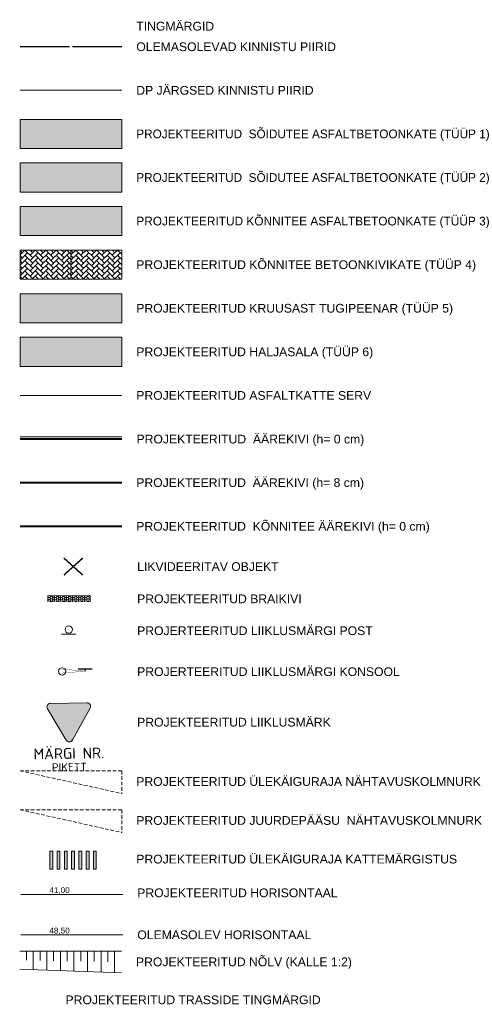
# Model space of a CAD drawing. Header units: metres. Extents: x 561538 to 562530, y 6580867 to 6581188.
# Tile 78 of 78: x 562467 to 562530, y 6581006 to 6581142. Entities that reach past the tile are written whole.
import ezdxf
from ezdxf.enums import TextEntityAlignment as Align

# ---------------------------------------------------------------- set-up
doc = ezdxf.new("R2010")
doc.units = ezdxf.units.M
for name, pattern in [('AUDIT_E_140115124448-0', [0]), ('DASHED', [0.75, 0.5, -0.25]), ('DOT2', [3.175, 0, -3.175]), ('KATASTRIPIIR', [0.02, 0.01, 0.01])]:
    doc.linetypes.add(name, pattern=pattern)
for name, color, linetype, lineweight in [('-tingm', 7, 'Continuous', 9), ('DP_krunt', 7, 'Continuous', 0), ('K-T_nolv', 104, 'Continuous', 9), ('KLM_asfaldiserv', 1, 'Continuous', 9), ('KLM_hatch-konnitee-asfalt', 51, 'Continuous', 9), ('KLM_hatch-soidutee-asfalt-tyyp2', 253, 'Continuous', 9), ('KLM_hatch-soidutee-killustik', 33, 'Continuous', 9), ('KLM_hatch_betoonkivi', 253, 'Continuous', 9), ('KLM_horisontaal', 154, 'Continuous', 9), ('KLM_likvideeritav', 1, 'Continuous', 9), ('KLM_muru', 71, 'Continuous', 9), ('KLM_olol. horisontaal', 6, 'Continuous', 9), ('PIIR', 27, 'Continuous', 30), ('TKREUNAT', 7, 'AUDIT_E_140115124448-0', 9), ('TL_L_kattemärgistus', 7, 'Continuous', 9), ('TL_lõige', 7, 'Continuous', 9), ('TM-tee_servajooned', 1, 'Continuous', 9), ('TM-äärekivi_sõidutee', 1, 'Continuous', 9), ('TPK_juhtkivi', 136, 'Continuous', 9), ('TPK_Nähtavus', 4, 'Continuous', 9), ('VV_liiklusmärgi post', 7, 'Continuous', 9)]:
    doc.layers.add(name, color=color, linetype=linetype, lineweight=lineweight)
doc.layers.add('TL_proj_lk-liiklusmark', color=7, linetype='Continuous', lineweight=9, true_color=0x000000)
doc.layers.add('VV_Konsool', color=7, linetype='Continuous', lineweight=9, true_color=0x000000)
doc.styles.add('EST', font='isocpeur.ttf')
doc.styles.add('SWISL', font='swissl.ttf', dxfattribs={"width": 0.99, "height": 1.2})
doc.styles.add('SWISSL', font='swissl.ttf', dxfattribs={"height": 2.5})

msp = doc.modelspace()

# ---------------------------------------------------------------- hatches: boundary and pattern name
at = {"layer": 'KLM_hatch-konnitee-asfalt'}
msp.add_hatch(color=51, dxfattribs=at).paths.add_polyline_path([(562481.44, 6581112.28), (562467.44, 6581112.28), (562467.44, 6581116.28), (562481.44, 6581116.28)])
at = {"layer": 'KLM_hatch-soidutee-asfalt-tyyp2'}
for color, points in [(253, [(562481.44, 6581124.28), (562467.44, 6581124.28), (562467.44, 6581128.28), (562481.44, 6581128.28)]), (254, [(562481.44, 6581118.28), (562467.44, 6581118.28), (562467.44, 6581122.28), (562481.44, 6581122.28)])]:
    msp.add_hatch(color=color, dxfattribs=at).paths.add_polyline_path(points)
at = {"layer": 'KLM_hatch-soidutee-killustik'}
msp.add_hatch(color=33, dxfattribs=at).paths.add_polyline_path([(562481.44, 6581100.28), (562467.44, 6581100.28), (562467.44, 6581104.28), (562481.44, 6581104.28)])
at = {"layer": 'KLM_muru'}
msp.add_hatch(color=256, dxfattribs=at).paths.add_polyline_path([(562481.44, 6581094.28), (562467.44, 6581094.28), (562467.44, 6581098.28), (562481.44, 6581098.28)])
at = {"layer": 'TL_L_kattemärgistus'}
h = msp.add_hatch(color=0, dxfattribs=at)
h.dxf.hatch_style = 1
h.paths.add_polyline_path([(562471.94, 6581027.56), (562471.54, 6581027.56), (562471.54, 6581025.06), (562471.94, 6581025.06)])
h = msp.add_hatch(color=0, dxfattribs=at)
h.dxf.hatch_style = 1
h.paths.add_polyline_path([(562472.94, 6581027.56), (562472.54, 6581027.56), (562472.54, 6581025.06), (562472.94, 6581025.06)])
h = msp.add_hatch(color=0, dxfattribs=at)
h.dxf.hatch_style = 1
h.paths.add_polyline_path([(562473.94, 6581027.56), (562473.54, 6581027.56), (562473.54, 6581025.06), (562473.94, 6581025.06)])
h = msp.add_hatch(color=0, dxfattribs=at)
h.dxf.hatch_style = 1
h.paths.add_polyline_path([(562474.94, 6581027.56), (562474.54, 6581027.56), (562474.54, 6581025.06), (562474.94, 6581025.06)])
h = msp.add_hatch(color=0, dxfattribs=at)
h.dxf.hatch_style = 1
h.paths.add_polyline_path([(562475.94, 6581027.56), (562475.54, 6581027.56), (562475.54, 6581025.06), (562475.94, 6581025.06)])
h = msp.add_hatch(color=0, dxfattribs=at)
h.dxf.hatch_style = 1
h.paths.add_polyline_path([(562476.94, 6581027.56), (562476.54, 6581027.56), (562476.54, 6581025.06), (562476.94, 6581025.06)])
h = msp.add_hatch(color=0, dxfattribs=at)
h.dxf.hatch_style = 1
h.paths.add_polyline_path([(562477.94, 6581027.56), (562477.54, 6581027.56), (562477.54, 6581025.06), (562477.94, 6581025.06)])
at = {"layer": 'TL_proj_lk-liiklusmark'}
h = msp.add_hatch(color=20, dxfattribs=at)
h.paths.add_polyline_path([(562474.21, 6581043.1), (562476.64, 6581047.47), (562471.64, 6581047.39)], flags=16)
edge = h.paths.add_edge_path()
edge.add_line((562474.65, 6581042.85), (562477.08, 6581047.22))
edge.add_arc((562476.64, 6581047.47), 0.506, 330.9125, 450.9125)
edge.add_line((562476.63, 6581047.97), (562471.63, 6581047.89))
edge.add_arc((562471.64, 6581047.39), 0.506, 90.9125, 210.9125)
edge.add_line((562471.21, 6581047.13), (562473.77, 6581042.84))
edge.add_arc((562474.21, 6581043.1), 0.506, 210.9125, 330.9125)
at = {"layer": 'TL_proj_lk-liiklusmark', "true_color": 0xffffff}
msp.add_hatch(color=7, dxfattribs=at).paths.add_polyline_path([(562474.21, 6581043.1), (562476.64, 6581047.47), (562471.64, 6581047.39)])
at = {"layer": 'TPK_juhtkivi', "lineweight": 5}
h = msp.add_hatch(dxfattribs=at)
h.set_pattern_fill('HONEY', color=0, scale=0.06, angle=360)
h.set_pattern_definition([(360, (562471.65993, 6581062.29145), (0.28575, 0.16498), [0.1905, -0.381]), (120, (562471.65993, 6581062.29145), (-0.28575, 0.16498), [0.1905, -0.381]), (60, (562471.65993, 6581062.29145), (6e-10, 0.329956), [-0.381, 0.1905])])
h.paths.add_polyline_path([(562472.08, 6581062.71), (562472.08, 6581061.87), (562471.24, 6581061.87), (562471.24, 6581062.71)])
h = msp.add_hatch(dxfattribs=at)
h.set_pattern_fill('HONEY', color=0, scale=0.06, angle=360)
h.set_pattern_definition([(360, (562472.49993, 6581062.29145), (0.28575, 0.16498), [0.1905, -0.381]), (120, (562472.49993, 6581062.29145), (-0.28575, 0.16498), [0.1905, -0.381]), (60, (562472.49993, 6581062.29145), (6e-10, 0.329956), [-0.381, 0.1905])])
h.paths.add_polyline_path([(562472.92, 6581062.71), (562472.92, 6581061.87), (562472.08, 6581061.87), (562472.08, 6581062.71)])
h = msp.add_hatch(dxfattribs=at)
h.set_pattern_fill('HONEY', color=0, scale=0.06, angle=360)
h.set_pattern_definition([(360, (562473.33993, 6581062.29145), (0.28575, 0.16498), [0.1905, -0.381]), (120, (562473.33993, 6581062.29145), (-0.28575, 0.16498), [0.1905, -0.381]), (60, (562473.33993, 6581062.29145), (6e-10, 0.329956), [-0.381, 0.1905])])
h.paths.add_polyline_path([(562473.76, 6581062.71), (562473.76, 6581061.87), (562472.92, 6581061.87), (562472.92, 6581062.71)])
h = msp.add_hatch(dxfattribs=at)
h.set_pattern_fill('HONEY', color=0, scale=0.06, angle=360)
h.set_pattern_definition([(360, (562474.17993, 6581062.29145), (0.28575, 0.16498), [0.1905, -0.381]), (120, (562474.17993, 6581062.29145), (-0.28575, 0.16498), [0.1905, -0.381]), (60, (562474.17993, 6581062.29145), (6e-10, 0.329956), [-0.381, 0.1905])])
h.paths.add_polyline_path([(562474.6, 6581062.71), (562474.6, 6581061.87), (562473.76, 6581061.87), (562473.76, 6581062.71)])
h = msp.add_hatch(dxfattribs=at)
h.set_pattern_fill('HONEY', color=0, scale=0.06, angle=360)
h.set_pattern_definition([(360, (562475.01993, 6581062.29145), (0.28575, 0.16498), [0.1905, -0.381]), (120, (562475.01993, 6581062.29145), (-0.28575, 0.16498), [0.1905, -0.381]), (60, (562475.01993, 6581062.29145), (6e-10, 0.329956), [-0.381, 0.1905])])
h.paths.add_polyline_path([(562475.44, 6581062.71), (562475.44, 6581061.87), (562474.6, 6581061.87), (562474.6, 6581062.71)])
h = msp.add_hatch(dxfattribs=at)
h.set_pattern_fill('HONEY', color=0, scale=0.06, angle=360)
h.set_pattern_definition([(360, (562475.85993, 6581062.29145), (0.28575, 0.16498), [0.1905, -0.381]), (120, (562475.85993, 6581062.29145), (-0.28575, 0.16498), [0.1905, -0.381]), (60, (562475.85993, 6581062.29145), (6e-10, 0.329956), [-0.381, 0.1905])])
h.paths.add_polyline_path([(562476.28, 6581062.71), (562476.28, 6581061.87), (562475.44, 6581061.87), (562475.44, 6581062.71)])
h = msp.add_hatch(dxfattribs=at)
h.set_pattern_fill('HONEY', color=0, scale=0.06, angle=360)
h.set_pattern_definition([(360, (562476.69993, 6581062.29145), (0.28575, 0.16498), [0.1905, -0.381]), (120, (562476.69993, 6581062.29145), (-0.28575, 0.16498), [0.1905, -0.381]), (60, (562476.69993, 6581062.29145), (6e-10, 0.329956), [-0.381, 0.1905])])
h.paths.add_polyline_path([(562477.12, 6581062.71), (562477.12, 6581061.87), (562476.28, 6581061.87), (562476.28, 6581062.71)])

# ---------------------------------------------------------------- linework, layer by layer
at = {"layer": 'DP_krunt', "color": 6, "linetype": 'Continuous', "lineweight": 18}
msp.add_line((562481.44, 6581132.28), (562467.44, 6581132.28), dxfattribs=at)
at = {"layer": 'K-T_nolv', "ltscale": 0.5}
for p, q in [((562467.4, 6581013.79), (562481.4, 6581013.79)), ((562468.33, 6581013.79), (562468.33, 6581012.52)), ((562469.26, 6581013.79), (562469.26, 6581011.22)), ((562470.2, 6581013.79), (562470.2, 6581012.49)), ((562471.13, 6581013.79), (562471.13, 6581011.16)), ((562472.06, 6581013.79), (562472.06, 6581012.46)), ((562473, 6581013.79), (562473, 6581011.09)), ((562473.93, 6581013.79), (562473.93, 6581012.42)), ((562474.86, 6581013.79), (562474.86, 6581011.02)), ((562475.8, 6581013.79), (562475.8, 6581012.39)), ((562476.73, 6581013.79), (562476.73, 6581010.96)), ((562477.66, 6581013.79), (562477.66, 6581012.36)), ((562478.6, 6581013.79), (562478.6, 6581010.89)), ((562479.53, 6581013.79), (562479.53, 6581012.32)), ((562480.46, 6581013.79), (562480.46, 6581010.82)), ((562467.4, 6581011.29), (562481.4, 6581010.79))]:
    msp.add_line(p, q, dxfattribs=at)
at = {"layer": 'KLM_asfaldiserv', "color": 1, "ltscale": 42}
msp.add_line((562467.44, 6581090.28), (562481.44, 6581090.28), dxfattribs=at)
at = {"layer": 'KLM_asfaldiserv', "ltscale": 42}
msp.add_line((562481.44, 6581084.58), (562467.44, 6581084.58), dxfattribs=at)
at = {"layer": 'KLM_hatch-soidutee-asfalt-tyyp2', "color": 7}
for p, q in [((562467.44, 6581124.28), (562467.44, 6581128.28)), ((562467.44, 6581128.28), (562481.44, 6581128.28)), ((562481.44, 6581128.28), (562481.44, 6581124.28)), ((562481.44, 6581124.28), (562467.44, 6581124.28)), ((562467.44, 6581118.28), (562467.44, 6581122.28)), ((562467.44, 6581122.28), (562481.44, 6581122.28)), ((562481.44, 6581122.28), (562481.44, 6581118.28)), ((562481.44, 6581118.28), (562467.44, 6581118.28))]:
    msp.add_line(p, q, dxfattribs=at)
at = {"layer": 'KLM_hatch_betoonkivi', "color": 1}
for p, q in [((562467.44, 6581109.62), (562468.1, 6581110.28)), ((562467.75, 6581109.93), (562467.44, 6581110.24)), ((562469.19, 6581109.22), (562468.12, 6581110.28)), ((562468.83, 6581109.57), (562469.53, 6581110.28)), ((562469.19, 6581109.93), (562468.84, 6581110.28)), ((562470.62, 6581109.22), (562469.56, 6581110.28)), ((562470.26, 6581109.57), (562470.97, 6581110.28)), ((562470.62, 6581109.93), (562470.28, 6581110.28)), ((562472.06, 6581109.22), (562470.99, 6581110.28)), ((562471.7, 6581109.57), (562472.41, 6581110.28)), ((562472.06, 6581109.93), (562471.71, 6581110.28)), ((562473.5, 6581109.22), (562472.43, 6581110.28)), ((562473.14, 6581109.57), (562473.84, 6581110.28)), ((562473.5, 6581109.93), (562473.15, 6581110.28)), ((562474.44, 6581109.71), (562473.87, 6581110.28)), ((562467.44, 6581108.91), (562468.47, 6581109.93)), ((562467.75, 6581109.22), (562467.44, 6581109.53)), ((562467.44, 6581108.19), (562468.47, 6581109.22)), ((562467.75, 6581108.5), (562467.44, 6581108.81)), ((562469.19, 6581108.5), (562468.11, 6581109.57)), ((562469.19, 6581107.78), (562468.11, 6581108.86)), ((562468.83, 6581108.86), (562469.91, 6581109.93)), ((562468.83, 6581108.14), (562469.91, 6581109.22)), ((562470.62, 6581108.5), (562469.55, 6581109.57)), ((562470.62, 6581107.78), (562469.55, 6581108.86)), ((562470.26, 6581108.86), (562471.34, 6581109.93)), ((562470.26, 6581108.14), (562471.34, 6581109.22)), ((562472.06, 6581108.5), (562470.98, 6581109.57)), ((562472.06, 6581107.78), (562470.98, 6581108.86)), ((562471.7, 6581108.86), (562472.78, 6581109.93)), ((562471.7, 6581108.14), (562472.78, 6581109.22)), ((562473.5, 6581108.5), (562472.42, 6581109.57)), ((562473.5, 6581107.78), (562472.42, 6581108.86)), ((562473.14, 6581108.86), (562474.22, 6581109.93)), ((562473.14, 6581108.14), (562474.22, 6581109.22)), ((562474.44, 6581108.99), (562473.86, 6581109.57)), ((562474.44, 6581108.27), (562473.86, 6581108.86)), ((562467.44, 6581107.47), (562468.47, 6581108.5)), ((562467.75, 6581107.78), (562467.44, 6581108.09)), ((562467.44, 6581106.75), (562468.47, 6581107.78)), ((562467.75, 6581107.06), (562467.44, 6581107.37)), ((562469.19, 6581107.06), (562468.11, 6581108.14)), ((562469.19, 6581106.34), (562468.11, 6581107.42)), ((562468.83, 6581107.42), (562469.91, 6581108.5)), ((562468.83, 6581106.7), (562469.91, 6581107.78)), ((562470.62, 6581107.06), (562469.55, 6581108.14)), ((562470.62, 6581106.34), (562469.55, 6581107.42)), ((562470.26, 6581107.42), (562471.34, 6581108.5)), ((562470.26, 6581106.7), (562471.34, 6581107.78)), ((562472.06, 6581107.06), (562470.98, 6581108.14)), ((562472.06, 6581106.34), (562470.98, 6581107.42)), ((562471.7, 6581107.42), (562472.78, 6581108.5)), ((562471.7, 6581106.7), (562472.78, 6581107.78)), ((562473.5, 6581107.06), (562472.42, 6581108.14)), ((562473.5, 6581106.34), (562472.42, 6581107.42)), ((562473.14, 6581107.42), (562474.22, 6581108.5)), ((562473.14, 6581106.7), (562474.22, 6581107.78)), ((562474.44, 6581107.55), (562473.86, 6581108.14)), ((562474.44, 6581106.84), (562473.86, 6581107.42)), ((562467.75, 6581106.34), (562467.44, 6581106.65)), ((562467.69, 6581106.28), (562468.47, 6581107.06)), ((562468.53, 6581106.28), (562468.11, 6581106.7)), ((562468.41, 6581106.28), (562468.47, 6581106.34)), ((562469.13, 6581106.28), (562469.91, 6581107.06)), ((562469.97, 6581106.28), (562469.55, 6581106.7)), ((562469.84, 6581106.28), (562469.91, 6581106.34)), ((562470.56, 6581106.28), (562471.34, 6581107.06)), ((562471.4, 6581106.28), (562470.98, 6581106.7)), ((562471.28, 6581106.28), (562471.34, 6581106.34)), ((562472, 6581106.28), (562472.78, 6581107.06)), ((562472.84, 6581106.28), (562472.42, 6581106.7)), ((562472.72, 6581106.28), (562472.78, 6581106.34)), ((562473.44, 6581106.28), (562474.22, 6581107.06)), ((562474.28, 6581106.28), (562473.86, 6581106.7)), ((562474.16, 6581106.28), (562474.22, 6581106.34))]:
    msp.add_line(p, q, dxfattribs=at)
at = {"layer": 'KLM_hatch_betoonkivi'}
for p, q in [((562474.44, 6581109.62), (562475.1, 6581110.28)), ((562474.75, 6581109.93), (562474.44, 6581110.24)), ((562476.19, 6581109.22), (562475.12, 6581110.28)), ((562475.83, 6581109.57), (562476.53, 6581110.28)), ((562476.19, 6581109.93), (562475.84, 6581110.28)), ((562477.62, 6581109.22), (562476.56, 6581110.28)), ((562477.26, 6581109.57), (562477.97, 6581110.28)), ((562477.62, 6581109.93), (562477.28, 6581110.28)), ((562479.06, 6581109.22), (562477.99, 6581110.28)), ((562478.7, 6581109.57), (562479.41, 6581110.28)), ((562479.06, 6581109.93), (562478.71, 6581110.28)), ((562480.5, 6581109.22), (562479.43, 6581110.28)), ((562480.14, 6581109.57), (562480.84, 6581110.28)), ((562480.5, 6581109.93), (562480.15, 6581110.28)), ((562481.44, 6581109.71), (562480.87, 6581110.28)), ((562474.44, 6581108.91), (562475.47, 6581109.93)), ((562474.75, 6581109.22), (562474.44, 6581109.53)), ((562474.44, 6581108.19), (562475.47, 6581109.22)), ((562474.75, 6581108.5), (562474.44, 6581108.81)), ((562476.19, 6581108.5), (562475.11, 6581109.57)), ((562476.19, 6581107.78), (562475.11, 6581108.86)), ((562475.83, 6581108.86), (562476.91, 6581109.93)), ((562475.83, 6581108.14), (562476.91, 6581109.22)), ((562477.62, 6581108.5), (562476.55, 6581109.57)), ((562477.62, 6581107.78), (562476.55, 6581108.86)), ((562477.26, 6581108.86), (562478.34, 6581109.93)), ((562477.26, 6581108.14), (562478.34, 6581109.22)), ((562479.06, 6581108.5), (562477.98, 6581109.57)), ((562479.06, 6581107.78), (562477.98, 6581108.86)), ((562478.7, 6581108.86), (562479.78, 6581109.93)), ((562478.7, 6581108.14), (562479.78, 6581109.22)), ((562480.5, 6581108.5), (562479.42, 6581109.57)), ((562480.5, 6581107.78), (562479.42, 6581108.86)), ((562480.14, 6581108.86), (562481.22, 6581109.93)), ((562480.14, 6581108.14), (562481.22, 6581109.22)), ((562481.44, 6581108.99), (562480.86, 6581109.57)), ((562481.44, 6581108.27), (562480.86, 6581108.86)), ((562474.44, 6581107.47), (562475.47, 6581108.5)), ((562474.75, 6581107.78), (562474.44, 6581108.09)), ((562474.44, 6581106.75), (562475.47, 6581107.78)), ((562474.75, 6581107.06), (562474.44, 6581107.37)), ((562476.19, 6581107.06), (562475.11, 6581108.14)), ((562476.19, 6581106.34), (562475.11, 6581107.42)), ((562475.83, 6581107.42), (562476.91, 6581108.5)), ((562475.83, 6581106.7), (562476.91, 6581107.78)), ((562477.62, 6581107.06), (562476.55, 6581108.14)), ((562477.62, 6581106.34), (562476.55, 6581107.42)), ((562477.26, 6581107.42), (562478.34, 6581108.5)), ((562477.26, 6581106.7), (562478.34, 6581107.78)), ((562479.06, 6581107.06), (562477.98, 6581108.14)), ((562479.06, 6581106.34), (562477.98, 6581107.42)), ((562478.7, 6581107.42), (562479.78, 6581108.5)), ((562478.7, 6581106.7), (562479.78, 6581107.78)), ((562480.5, 6581107.06), (562479.42, 6581108.14)), ((562480.5, 6581106.34), (562479.42, 6581107.42)), ((562480.14, 6581107.42), (562481.22, 6581108.5)), ((562480.14, 6581106.7), (562481.22, 6581107.78)), ((562481.44, 6581107.55), (562480.86, 6581108.14)), ((562481.44, 6581106.84), (562480.86, 6581107.42)), ((562474.75, 6581106.34), (562474.44, 6581106.65)), ((562474.69, 6581106.28), (562475.47, 6581107.06)), ((562475.53, 6581106.28), (562475.11, 6581106.7)), ((562475.41, 6581106.28), (562475.47, 6581106.34)), ((562476.13, 6581106.28), (562476.91, 6581107.06)), ((562476.97, 6581106.28), (562476.55, 6581106.7)), ((562476.84, 6581106.28), (562476.91, 6581106.34)), ((562477.56, 6581106.28), (562478.34, 6581107.06)), ((562478.4, 6581106.28), (562477.98, 6581106.7)), ((562478.28, 6581106.28), (562478.34, 6581106.34)), ((562479, 6581106.28), (562479.78, 6581107.06)), ((562479.84, 6581106.28), (562479.42, 6581106.7)), ((562479.72, 6581106.28), (562479.78, 6581106.34)), ((562480.44, 6581106.28), (562481.22, 6581107.06)), ((562481.28, 6581106.28), (562480.86, 6581106.7)), ((562481.16, 6581106.28), (562481.22, 6581106.34))]:
    msp.add_line(p, q, dxfattribs=at)
at = {"layer": 'KLM_horisontaal'}
msp.add_line((562467.57, 6581021.57), (562481.57, 6581021.57), dxfattribs=at)
at = {"layer": 'KLM_likvideeritav', "linetype": 'Continuous', "const_width": 0.2, "flags": 128}
for points in [[(562473.47, 6581067.9), (562476.08, 6581065.54)], [(562476.08, 6581067.9), (562473.47, 6581065.54)]]:
    msp.add_lwpolyline(points, dxfattribs=at)
at = {"layer": 'KLM_muru', "color": 7}
for p, q in [((562467.44, 6581112.28), (562467.44, 6581116.28)), ((562467.44, 6581116.28), (562481.44, 6581116.28)), ((562481.44, 6581116.28), (562481.44, 6581112.28)), ((562481.44, 6581112.28), (562467.44, 6581112.28)), ((562467.44, 6581106.28), (562467.44, 6581110.28)), ((562467.44, 6581110.28), (562474.44, 6581110.28)), ((562474.44, 6581106.28), (562474.44, 6581110.28)), ((562474.44, 6581110.28), (562481.44, 6581110.28)), ((562474.44, 6581110.28), (562474.44, 6581106.28)), ((562481.44, 6581110.28), (562481.44, 6581106.28)), ((562474.44, 6581106.28), (562467.44, 6581106.28)), ((562481.44, 6581106.28), (562474.44, 6581106.28)), ((562467.44, 6581100.28), (562467.44, 6581104.28)), ((562467.44, 6581104.28), (562481.44, 6581104.28)), ((562481.44, 6581104.28), (562481.44, 6581100.28)), ((562481.44, 6581100.28), (562467.44, 6581100.28)), ((562467.44, 6581094.28), (562467.44, 6581098.28)), ((562467.44, 6581098.28), (562481.44, 6581098.28)), ((562481.44, 6581098.28), (562481.44, 6581094.28)), ((562481.44, 6581094.28), (562467.44, 6581094.28))]:
    msp.add_line(p, q, dxfattribs=at)
at = {"layer": 'KLM_olol. horisontaal'}
msp.add_line((562467.57, 6581016.01), (562481.57, 6581016.01), dxfattribs=at)
at = {"layer": 'PIIR', "color": 240, "linetype": 'KATASTRIPIIR', "lineweight": 30, "ltscale": 0.5, "transparency": 33554687}
msp.add_line((562474.24, 6581138.28), (562467.44, 6581138.28), dxfattribs=at)
at = {"layer": 'PIIR', "color": 65, "linetype": 'KATASTRIPIIR', "lineweight": 30, "ltscale": 0.5, "true_color": 0x7ca552, "transparency": 33554687}
msp.add_line((562481.44, 6581138.28), (562474.64, 6581138.28), dxfattribs=at)
at = {"layer": 'TKREUNAT', "color": 7, "lineweight": 20}
msp.add_line((562473.16, 6581057.41), (562475.13, 6581057.41), dxfattribs=at)
at = {"layer": 'TKREUNAT', "color": 1, "lineweight": 20}
for start, end in [(273.1431, 265.3565), (265.3565, 273.1431)]:
    msp.add_arc((562474.15, 6581058.04), 0.5, start, end, dxfattribs=at)
at = {"layer": 'TL_L_kattemärgistus', "color": 0}
for points in [[(562471.54, 6581025.06), (562471.94, 6581025.06), (562471.94, 6581027.56), (562471.54, 6581027.56), (562471.54, 6581025.06)], [(562472.54, 6581025.06), (562472.94, 6581025.06), (562472.94, 6581027.56), (562472.54, 6581027.56), (562472.54, 6581025.06)], [(562473.54, 6581025.06), (562473.94, 6581025.06), (562473.94, 6581027.56), (562473.54, 6581027.56), (562473.54, 6581025.06)], [(562474.54, 6581025.06), (562474.94, 6581025.06), (562474.94, 6581027.56), (562474.54, 6581027.56), (562474.54, 6581025.06)], [(562475.54, 6581025.06), (562475.94, 6581025.06), (562475.94, 6581027.56), (562475.54, 6581027.56), (562475.54, 6581025.06)], [(562476.54, 6581025.06), (562476.94, 6581025.06), (562476.94, 6581027.56), (562476.54, 6581027.56), (562476.54, 6581025.06)], [(562477.54, 6581025.06), (562477.94, 6581025.06), (562477.94, 6581027.56), (562477.54, 6581027.56), (562477.54, 6581025.06)]]:
    msp.add_lwpolyline(points, close=True, dxfattribs=at)
at = {"layer": 'TL_proj_lk-liiklusmark', "color": 18, "lineweight": 9, "true_color": 0x000000}
msp.add_lwpolyline([(562474.65, 6581042.85), (562477.08, 6581047.22, 0.57735), (562476.63, 6581047.97), (562471.63, 6581047.89, 0.57735), (562471.21, 6581047.13), (562473.77, 6581042.84, 0.57735)], format="xyb", close=True, dxfattribs=at)
at = {"layer": 'TM-tee_servajooned'}
for p, q in [((562481.44, 6581084.36), (562467.44, 6581084.36)), ((562481.44, 6581084.21), (562467.44, 6581084.21))]:
    msp.add_line(p, q, dxfattribs=at)
at = {"layer": 'TM-tee_servajooned', "ltscale": 0.66}
for p, q in [((562481.44, 6581078.36), (562467.44, 6581078.36)), ((562481.44, 6581078.21), (562467.44, 6581078.21))]:
    msp.add_line(p, q, dxfattribs=at)
at = {"layer": 'TM-tee_servajooned', "color": 5, "ltscale": 0.66}
for p, q in [((562481.44, 6581072.34), (562467.44, 6581072.34)), ((562481.44, 6581072.19), (562467.44, 6581072.19))]:
    msp.add_line(p, q, dxfattribs=at)
at = {"layer": 'TM-äärekivi_sõidutee', "linetype": 'DOT2', "ltscale": 0.66}
for p, q in [((562481.44, 6581084.28), (562467.44, 6581084.28)), ((562481.44, 6581078.28), (562467.44, 6581078.28))]:
    msp.add_line(p, q, dxfattribs=at)
at = {"layer": 'TM-äärekivi_sõidutee', "color": 5, "linetype": 'DOT2', "ltscale": 0.66}
msp.add_line((562481.44, 6581072.26), (562467.44, 6581072.26), dxfattribs=at)
at = {"layer": 'TPK_juhtkivi', "color": 0, "ltscale": 1.5, "const_width": 0.06}
for points in [[(562472.08, 6581062.71), (562472.08, 6581061.87), (562471.24, 6581061.87), (562471.24, 6581062.71)], [(562472.92, 6581062.71), (562472.92, 6581061.87), (562472.08, 6581061.87), (562472.08, 6581062.71)], [(562473.76, 6581062.71), (562473.76, 6581061.87), (562472.92, 6581061.87), (562472.92, 6581062.71)], [(562474.6, 6581062.71), (562474.6, 6581061.87), (562473.76, 6581061.87), (562473.76, 6581062.71)], [(562475.44, 6581062.71), (562475.44, 6581061.87), (562474.6, 6581061.87), (562474.6, 6581062.71)], [(562476.28, 6581062.71), (562476.28, 6581061.87), (562475.44, 6581061.87), (562475.44, 6581062.71)], [(562477.12, 6581062.71), (562477.12, 6581061.87), (562476.28, 6581061.87), (562476.28, 6581062.71)]]:
    msp.add_lwpolyline(points, close=True, dxfattribs=at)
at = {"layer": 'TPK_Nähtavus', "linetype": 'DASHED'}
for p, q in [((562467.44, 6581038.61), (562481.44, 6581038.61)), ((562467.44, 6581038.61), (562481.44, 6581035.47)), ((562481.44, 6581038.61), (562481.44, 6581035.47))]:
    msp.add_line(p, q, dxfattribs=at)
at = {"layer": 'TPK_Nähtavus', "color": 3, "linetype": 'DASHED'}
for p, q in [((562467.44, 6581033.25), (562481.44, 6581033.25)), ((562467.44, 6581033.25), (562481.44, 6581030.11)), ((562481.44, 6581033.25), (562481.44, 6581030.11))]:
    msp.add_line(p, q, dxfattribs=at)
at = {"layer": 'VV_Konsool', "const_width": 0.04}
msp.add_lwpolyline([(562473.26, 6581052.61), (562476.38, 6581052.32), (562473.27, 6581052.06)], dxfattribs=at)
at = {"layer": 'VV_Konsool', "const_width": 0.2, "flags": 128}
msp.add_lwpolyline([(562476.38, 6581052.32), (562476.39, 6581052.61)], dxfattribs=at)
at = {"layer": 'VV_liiklusmärgi post', "const_width": 0.2}
msp.add_lwpolyline([(562477.37, 6581052.61), (562475.4, 6581052.62)], dxfattribs=at)
at = {"layer": 'VV_liiklusmärgi post'}
msp.add_arc((562473.24, 6581052.29), 0.501, 270.2517, 269.2946, dxfattribs=at)

# ---------------------------------------------------------------- texts
at = {"layer": '-tingm', "color": 7, "style": 'SWISSL'}
for s, p in [('TINGMÄRGID ', (562483.44, 6581140.51)), ('PROJEKTEERITUD TRASSIDE TINGMÄRGID', (562473.7, 6581006.48))]:
    msp.add_text(s, height=1.2, rotation=0, dxfattribs=at).set_placement(p)
at = {"layer": '-tingm', "ltscale": 15, "style": 'SWISSL'}
for s, p in [('OLEMASOLEVAD KINNISTU PIIRID', (562483.44, 6581138.28)), ('DP JÄRGSED KINNISTU PIIRID', (562483.44, 6581132.28)), ('PROJEKTEERITUD  SÕIDUTEE ASFALTBETOONKATE (TÜÜP 1) ', (562483.44, 6581126.28)), ('PROJEKTEERITUD  SÕIDUTEE ASFALTBETOONKATE (TÜÜP 2) ', (562483.44, 6581120.28)), ('PROJEKTEERITUD KÕNNITEE ASFALTBETOONKATE (TÜÜP 3)', (562483.44, 6581114.28)), ('PROJEKTEERITUD KÕNNITEE BETOONKIVIKATE (TÜÜP 4)', (562483.44, 6581108.28)), ('PROJEKTEERITUD KRUUSAST TUGIPEENAR (TÜÜP 5)', (562483.44, 6581102.28)), ('PROJEKTEERITUD HALJASALA (TÜÜP 6) ', (562483.44, 6581096.28)), ('PROJEKTEERITUD ASFALTKATTE SERV', (562483.44, 6581090.28)), ('PROJEKTEERITUD  ÄÄREKIVI (h= 0 cm)', (562483.47, 6581084.27)), ('PROJEKTEERITUD  ÄÄREKIVI (h= 8 cm)', (562483.44, 6581078.28)), ('PROJEKTEERITUD  KÕNNITEE ÄÄREKIVI (h= 0 cm)', (562483.44, 6581072.26)), ('LIKVIDEERITAV OBJEKT', (562483.56, 6581066.72)), ('PROJEKTEERITUD BRAIKIVI', (562483.56, 6581062.28)), ('PROJEKTEERITUD ÜLEKÄIGURAJA NÄHTAVUSKOLMNURK', (562483.44, 6581037.13)), ('PROJEKTEERITUD JUURDEPÄÄSU  NÄHTAVUSKOLMNURK', (562483.44, 6581031.77)), ('PROJEKTEERITUD ÜLEKÄIGURAJA KATTEMÄRGISTUS', (562483.44, 6581026.45)), ('PROJEKTEERITUD HORISONTAAL', (562483.57, 6581021.81)), ('OLEMASOLEV HORISONTAAL', (562483.58, 6581016.03)), ('PROJEKTEERITUD NÕLV (KALLE 1:2) ', (562483.4, 6581012.31))]:
    msp.add_text(s, height=1.2, rotation=0, dxfattribs=at).set_placement(p, align=Align.MIDDLE_LEFT)
at = {"layer": 'KLM_horisontaal', "style": 'SWISL'}
msp.add_text('41,00', height=0.8, rotation=0.141, dxfattribs=at).set_placement((562471.48, 6581021.77))
at = {"layer": 'KLM_olol. horisontaal', "style": 'SWISL'}
msp.add_text('48,50', height=0.8, rotation=0.141, dxfattribs=at).set_placement((562471.48, 6581016.21))
at = {"layer": 'TL_lõige', "color": 7, "style": 'SWISSL'}
for s, p in [('PROJERTEERITUD LIIKLUSMÄRGI POST', (562483.56, 6581057.89)), ('PROJERTEERITUD LIIKLUSMÄRGI KONSOOL', (562483.56, 6581052.25)), ('PROJEKTEERITUD LIIKLUSMÄRK', (562483.56, 6581045.3))]:
    msp.add_text(s, height=1.2, rotation=0, dxfattribs=at).set_placement(p, align=Align.MIDDLE_LEFT)
at = {"layer": 'TL_proj_lk-liiklusmark', "style": 'EST', "flags": 8}
for tag, text, height, p in [('MÄRGI NR.', '221 (0,I,II,III)', 1.5, (562474.15, 6581041.75)), ('PIKETT', 'PK00+00', 1.125, (562474.21, 6581039.67))]:
    msp.add_attdef(tag, text=text, height=height, rotation=0.9125, dxfattribs=at).set_placement(p, align=Align.TOP_CENTER)

doc.saveas('drawing.dxf')
